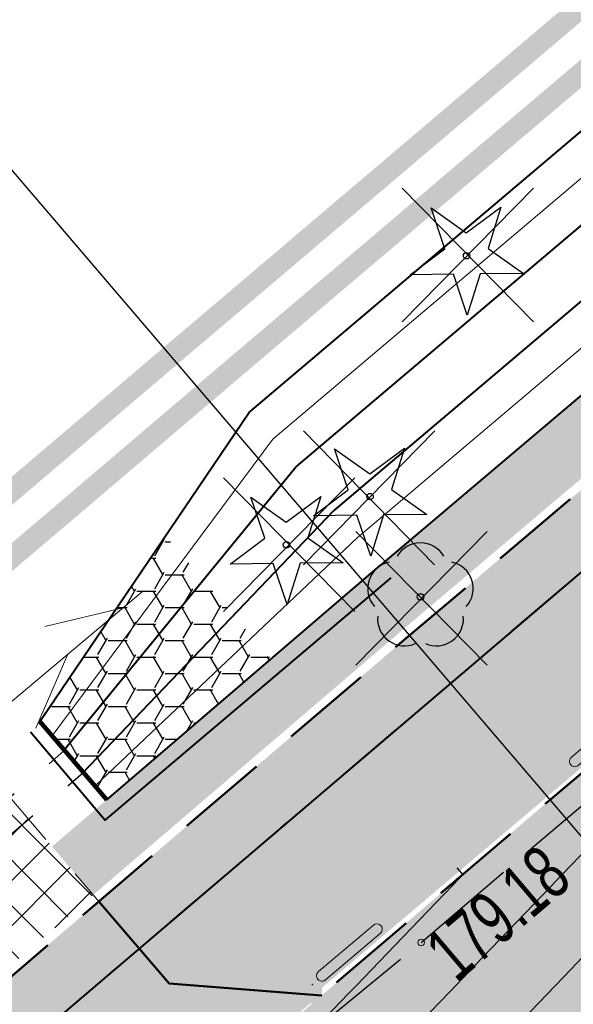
# Model space of a CAD drawing. Header units: metres. Extents: x 7429064 to 7431133, y 5709479 to 5714472.
# Tile 123 of 176: x 7429705 to 7429713, y 5710036 to 5710049. Entities that reach past the tile are written whole.
import ezdxf
from ezdxf.enums import TextEntityAlignment as Align

# ---------------------------------------------------------------- set-up
doc = ezdxf.new("R2010")
doc.units = ezdxf.units.M
for name, pattern in [('1', [0]), ('12', [3, 1, -1, 0, -1]), ('2_KTJZ01', [2, 1.5, -0.5]), ('3_KTJZ01', [2, 1.5, -0.5]), ('8_SUPT_01', [0]), ('DASHED', [19.049999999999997, 12.7, -6.349999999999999]), ('DASHED2', [0.375, 0.25, -0.125]), ('HIDDEN', [0.375, 0.25, -0.125]), ('KRESKOWA', [19.049999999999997, 12.7, -6.35])]:
    doc.linetypes.add(name, pattern=pattern)
for name, color, linetype, lineweight in [('_1_HECZ_BITUM', 7, 'DASHED2', 18), ('_1_KR_POBOCZA', 7, 'DASHED2', 20), ('_D_7_PAS DROGOWY-LINIA ROZGR TEREN INW', 222, 'HIDDEN', 50), ('_D_7_PAS DROGOWY_PODZIAL', 1, 'Continuous', 50), ('_D_7_TEREN NIEZBEDNY DLA OB_BUD', 252, 'HIDDEN', 50), ('_skarpy', 84, 'Continuous', 40), ('_skarpy umocnione', 202, 'Continuous', 25), ('_wycinka_ZUDP', 1, 'Continuous', 30), ('D_1_KOCIE OCZKA', 7, 'Continuous', 50), ('D_1_LINIA_PALISADA_60 CM', 5, 'Continuous', 50), ('Dr-przepust', 32, 'ZYGZAK', 30), ('gaPoziome', 7, 'Continuous', 30), ('GMINA_L_0', 252, '12', 35), ('KRAWĘŻNIK BETONOWY 12_25 WYN 0 CM', 250, 'DASHED', 50), ('KTJZ_L_0', 252, '2_KTJZ01', 30), ('Ogrodzenia proj', 200, 'OGRODZENIE2', 40), ('RTPW_T_1', 252, 'Continuous', 15), ('skarpa', 82, 'ŚLADY', 20), ('SUPT_L_0_a', 252, '8_SUPT_01', 18)]:
    doc.layers.add(name, color=color, linetype=linetype, lineweight=lineweight)
for name, color, linetype in [('_1_Mapa', 7, 'Continuous'), ('_1_X-REFY', 7, 'Continuous'), ('C-DROGI-SYTUACJA-ETYKIETY', 7, 'Continuous'), ('C-TEREN', 7, 'Continuous'), ('zzz.gaHSDomyslna', 7, 'Continuous')]:
    doc.layers.add(name, color=color, linetype=linetype)
doc.layers.add('_Brudnopis', color=22, linetype='Continuous', lineweight=50, plot=False)
doc.layers.add('D_2_HECZ_JEZDNIA KR3- NOWA KONSTRUKCJA', color=7, linetype='Continuous', lineweight=13, true_color=0x99e6ff, transparency=0.3)
doc.layers.add('D_2_HECZ_JEZDNIA KR3- NOWA KONSTRUKCJA G4', color=7, linetype='Continuous', lineweight=13, true_color=0xbdbdbd, transparency=0.3)
for name, color, linetype, lineweight, true_color in [('DZIALKA_L_0', 7, '1', 40, 0x008000), ('HECZ DROGI ROWEROWE', 7, 'Continuous', 13, 0xff8a8a), ('OBOP_T_0_a', 7, 'Continuous', 30, 0x008000), ('OBOP_T_1_a', 7, 'Continuous', 30, 0x008000)]:
    doc.layers.add(name, color=color, linetype=linetype, lineweight=lineweight, true_color=true_color)
doc.linetypes.add('OGRODZENIE2', pattern='A,6.35,-2.54,[132,ltypeshp.shx,S=2.54,R=0,X=-2.54,Y=0],-2.54,25.4', length=36.83)
doc.linetypes.add('ZYGZAK', pattern='A,0.00254,-5.08,[131,ltypeshp.shx,S=5.08,R=0,X=-5.08,Y=0],-10.16,[131,ltypeshp.shx,S=5.08,R=180,X=5.08,Y=0],-5.08', length=20.32254)
doc.linetypes.add('ŚLADY', pattern='A,3.81,[130,ltypeshp.shx,S=6.35,R=0,X=0,Y=0],3.81', length=7.62)

# ---------------------------------------------------------------- blocks, each defined once
blk = doc.blocks.new('A$C59100B2D')
at = {"layer": '_wycinka_ZUDP'}
for points in [[(0.7010042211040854, -0.7131571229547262), (-0.701004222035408, 0.7131571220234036)], [(-0.7004364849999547, -0.7131571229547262), (0.7010042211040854, 0.7131571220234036)]]:
    blk.add_lwpolyline(points, dxfattribs=at)
blk = doc.blocks.new('3_RTPW02')
at = {"linetype": 'Continuous'}
blk.add_circle((0, 0), 0.045, dxfattribs=at)
blk = doc.blocks.new('4_OBOP01_01')
at = {"linetype": 'Continuous'}
for p, q in [((-0.3012, 0.09375), (-0.4937, 0.6621)), ((-0.4937, 0.6621), (-0.0039, 0.31545)), ((-0.0039, 0.31545), (0.4771, 0.67415)), ((0.4771, 0.67415), (0.2988, 0.1012)), ((-0.78225, -0.26495), (-0.3012, 0.09375)), ((0.2988, 0.1012), (0.7886, -0.24545)), ((-0.18225, -0.2575), (-0.78225, -0.26495)), ((0.01025, -0.82585), (-0.18225, -0.2575)), ((0.1886, -0.2529), (0.01025, -0.82585)), ((0.7886, -0.24545), (0.1886, -0.2529))]:
    blk.add_line(p, q, dxfattribs=at)
blk.add_circle((0, 0), 0.045, dxfattribs=at)
blk = doc.blocks.new('4_OBOP02_01')
at = {"linetype": 'Continuous'}
blk.add_circle((0, 0), 0.045, dxfattribs=at)
for centre, radius, start, end in [((0, 0.3750563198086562), 0.3750000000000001, 30.14012428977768, 149.8598757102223), ((-0.3566585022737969, 0.1158924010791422), 0.375, 102.1444654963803, 221.8600234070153), ((0.3566585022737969, 0.1158924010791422), 0.375, 318.1399765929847, 77.85553450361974), ((-0.2204041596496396, -0.3033835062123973), 0.3750000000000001, 174.1481822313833, 293.8542284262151), ((0.2204041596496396, -0.3033835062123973), 0.3750000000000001, 246.145771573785, 5.851817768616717)]:
    blk.add_arc(centre, radius, start, end, dxfattribs=at)
blk = doc.blocks.new('X-ref_MDCP_Szara')
at = {"layer": 'DZIALKA_L_0', "linetype": '1'}
blk.add_line((7429836.45, 5710146.5), (7429660.24, 5709996.55), dxfattribs=at)
at = {"layer": 'GMINA_L_0', "linetype": '12'}
blk.add_line((7429660.24, 5709996.55), (7429836.45, 5710146.5), dxfattribs=at)
at = {"layer": 'KTJZ_L_0', "linetype": '3_KTJZ01'}
for p, q in [((7429710.93, 5710036.44), (7429734.06, 5710056.12)), ((7429687.8, 5710017.54), (7429710.93, 5710036.44))]:
    blk.add_line(p, q, dxfattribs=at)
at = {"layer": 'SUPT_L_0_a', "linetype": '8_SUPT_01'}
for p, q in [((7429703.231550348, 5710038.090650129), (7429707.062557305, 5710041.303652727)), ((7429705.706885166, 5710040.819242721), (7429706.794386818, 5710041.078742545)), ((7429705.583284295, 5710039.410440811), (7429706.028185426, 5710040.436142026))]:
    blk.add_line(p, q, dxfattribs=at)
at = {"layer": 'OBOP_T_0_a'}
for p in [(7429711.56, 5710045.96), (7429710.22, 5710042.62), (7429709.06, 5710041.95)]:
    blk.add_blockref('4_OBOP01_01', p, dxfattribs=at)
at = {"layer": 'OBOP_T_1_a'}
blk.add_blockref('4_OBOP02_01', (7429710.92, 5710041.23), dxfattribs=at)
at = {"layer": 'RTPW_T_1'}
blk.add_blockref('3_RTPW02', (7429710.93, 5710036.44), dxfattribs=at)
at = {"layer": 'RTPW_T_1', "width": 0.7}
blk.add_text('179.18', height=0.75, rotation=40.39258126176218, dxfattribs=at).set_placement((7429710.93, 5710036.44), align=Align.TOP_LEFT)
blk = doc.blocks.new('gaHSPos')
at = {"color": 0, "linetype": 'Continuous', "lineweight": 0}
blk.add_point((0, 0), dxfattribs=at)
blk = doc.blocks.new('*U230')
at = {"layer": 'zzz.gaHSDomyslna', "color": 140}
for points in [[(-1.993995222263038, 0.1548646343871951, 0.24, 0.24, 0), (-2.114951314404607, 0.1642587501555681, 0.24, 0.24, 0), (-2.686295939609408, 0.8318239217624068, 0.24, 0.24, 0)], [(0, 0, 0.24, 0.24, 0), (-0.9969976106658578, 0.07743231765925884, 0.24, 0.24, 0)]]:
    blk.add_lwpolyline(points, format="xyseb", dxfattribs=at)
at = {"color": 140}
for p in [(-3.090297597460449, 1.303863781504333), (0, 0)]:
    blk.add_blockref('gaHSPos', p, dxfattribs=at)
blk = doc.blocks.new('*U247')
at = {"layer": 'zzz.gaHSDomyslna', "color": 140}
for points in [[(5.240129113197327, 4.642784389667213, 0.12, 0.12, 0), (-0.07802770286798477, 0.0911684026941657, 0.12, 0.12, 0)], [(4.63644783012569, 3.810216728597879, 0.12, 0.12, 0), (5.396184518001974, 4.460447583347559, 0.12, 0.12, 0)], [(3.116974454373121, 2.509755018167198, 0.12, 0.12, 0), (3.876711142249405, 3.159985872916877, 0.12, 0.12, 0)], [(1.597501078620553, 1.209293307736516, 0.12, 0.12, 0), (2.357237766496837, 1.859524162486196, 0.12, 0.12, 0)], [(0.07802770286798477, -0.0911684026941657, 0.12, 0.12, 0), (0.8377643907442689, 0.5590624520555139, 0.12, 0.12, 0)]]:
    blk.add_lwpolyline(points, format="xyseb", dxfattribs=at)
at = {"color": 140}
for p in [(5.318156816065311, 4.551615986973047), (0, 0)]:
    blk.add_blockref('gaHSPos', p, dxfattribs=at)
blk = doc.blocks.new('*U217')
at = {"linetype": 'Continuous', "lineweight": 0}
h = blk.add_hatch(color=0, dxfattribs=at)
edge = h.paths.add_edge_path()
edge.add_ellipse((-0.3500000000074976, 0.5999999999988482), major_axis=(0, 0.6000000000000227), ratio=0.3333333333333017, start_angle=339.1790800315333, end_angle=685.935184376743)
edge.add_line((-0.2379739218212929, 1.097042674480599), (-0.2315602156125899, 1.156915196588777))
edge.add_line((-0.2315602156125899, 1.156915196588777), (0.004911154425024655, 0.6839724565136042))
edge.add_arc((-0.01717360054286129, 0.672930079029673), 0.02469150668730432, -6.423306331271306e-12, 26.56505117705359, ccw=False)
edge.add_line((0.007517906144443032, 0.6729300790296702), (0.00751790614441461, 0.4246915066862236))
edge.add_arc((0.03220941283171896, 0.4246915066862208), 0.02469150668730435, 179.9999999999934, 270)
edge.add_line((0.03220941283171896, 0.3999999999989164), (0.07602911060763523, 0.3999999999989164))
edge.add_arc((0.07602911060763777, 0.4246915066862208), 0.02469150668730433, 269.9999999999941, 290.3551038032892)
edge.add_line((0.08461774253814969, 0.4015418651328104), (0.1583063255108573, 0.4288806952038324))
edge.add_ellipse((0.349999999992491, 0.5999999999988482), major_axis=(0, 0.6000000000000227), ratio=0.3333333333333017, start_angle=106.5707346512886, end_angle=378.3143714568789)
edge.add_line((0.2871538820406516, 1.169608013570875), (0.2152697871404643, 1.519009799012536))
edge.add_line((0.2152697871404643, 1.519009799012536), (0.2505309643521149, 1.76523323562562))
edge.add_line((0.2505309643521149, 1.76523323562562), (0.256238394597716, 1.765233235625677))
edge.add_line((0.256238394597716, 1.765233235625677), (0.271304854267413, 1.807733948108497))
edge.add_line((0.271304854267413, 1.807733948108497), (0.271304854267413, 1.863168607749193))
edge.add_line((0.271304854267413, 1.863168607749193), (0.1430894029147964, 1.863168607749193))
edge.add_line((0.1430894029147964, 1.863168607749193), (0.1368954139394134, 1.807733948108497))
edge.add_line((0.1368954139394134, 1.807733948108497), (0.2025543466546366, 1.765233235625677))
edge.add_line((0.2025543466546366, 1.765233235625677), (0.1848099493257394, 1.641330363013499))
edge.add_line((0.1848099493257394, 1.641330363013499), (-0.1796683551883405, 1.6413303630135))
edge.add_line((-0.1796683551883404, 1.6413303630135), (-0.1591600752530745, 1.832776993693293))
edge.add_spline(control_points=[(-0.1591600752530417, 1.832776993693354), (-0.1570904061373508, 1.839129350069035), (-0.1468880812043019, 1.858757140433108), (-0.1198635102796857, 1.861324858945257), (-0.1004585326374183, 1.863168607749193)], knot_values=[0, 0, 0, 0, 0.02025019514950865, 0.07182179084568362, 0.07182179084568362, 0.07182179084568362, 0.07182179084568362], degree=3, periodic=0)
edge.add_line((-0.1004585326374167, 1.863168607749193), (-0.0500000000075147, 1.863168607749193))
edge.add_line((-0.0500000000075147, 1.863168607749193), (-0.0500000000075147, 1.999999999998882))
edge.add_line((-0.0500000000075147, 1.999999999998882), (-0.1309817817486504, 1.999999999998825))
edge.add_spline(control_points=[(-0.13098178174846, 1.999999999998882), (-0.1393453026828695, 1.998699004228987), (-0.1489517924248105, 1.994455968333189), (-0.1568901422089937, 1.989150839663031)], knot_values=[0.06748427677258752, 0.06748427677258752, 0.06748427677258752, 0.06748427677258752, 0.09373586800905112, 0.09373586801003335, 0.09373586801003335, 0.09373586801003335], degree=3, periodic=0)
edge.add_arc((-0.1158451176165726, 1.918452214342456), 0.08174955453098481, 120.1378761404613, 168.8932970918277)
edge.add_line((-0.1960635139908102, 1.934200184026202), (-0.2789103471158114, 1.160817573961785))
h.paths.add_polyline_path([(-0.1948081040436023, 1.499999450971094), (0.1645697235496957, 1.499999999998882), (0.04999999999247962, 0.6999999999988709), (-0.2221906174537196, 1.244381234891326)], flags=16)
edge = h.paths.add_edge_path(flags=16)
edge.add_ellipse((-0.3500000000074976, 0.5999999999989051), major_axis=(0, -0.4499999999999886), ratio=0.3500721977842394, start_angle=159.152613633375, end_angle=502.0815292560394, ccw=False)
edge.add_line((-0.293937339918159, 1.020539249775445), (-0.3245900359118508, 0.7343935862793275))
edge.add_arc((-0.3373168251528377, 0.7357569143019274), 0.0127996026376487, 322.797032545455, 353.88563826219, ccw=False)
edge.add_line((-0.3271219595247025, 0.7280177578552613), (-0.3593446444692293, 0.6855705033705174))
edge.add_arc((-0.3302445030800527, 0.6634799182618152), 0.03653508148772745, 142.7970325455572, 179.9999999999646)
edge.add_line((-0.3667795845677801, 0.6634799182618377), (-0.366779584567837, 0.5711774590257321))
edge.add_arc((-0.3539799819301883, 0.5711774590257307), 0.01279960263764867, 179.9999999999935, 270)
edge.add_line((-0.3539799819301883, 0.558377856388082), (-0.3459871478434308, 0.558377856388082))
edge.add_arc((-0.345987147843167, 0.5711774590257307), 0.01279960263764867, 269.9999999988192, 333.0194612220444)
edge.add_spline(control_points=[(-0.334580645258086, 0.5653704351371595), (-0.3223100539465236, 0.5894730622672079), (-0.3007053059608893, 0.6324936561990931), (-0.2827209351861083, 0.6805993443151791), (-0.2801993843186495, 0.7028830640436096), (-0.2800171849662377, 0.704565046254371)], knot_values=[0.007887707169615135, 0.007887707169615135, 0.007887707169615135, 0.007887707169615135, 0.08943091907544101, 0.1528578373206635, 0.1580227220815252, 0.1580227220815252, 0.1580227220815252, 0.1580227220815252], degree=3, periodic=0)
edge.add_line((-0.2800171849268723, 0.7045650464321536), (-0.2531900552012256, 0.9549987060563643))
edge = h.paths.add_edge_path(flags=16)
edge.add_line((0.195220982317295, 1.379012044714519), (0.2489608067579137, 1.117802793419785))
edge.add_ellipse((0.349999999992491, 0.5999999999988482), major_axis=(0, 0.6000000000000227), ratio=0.3333333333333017, start_angle=390.3443618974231, end_angle=440.4059317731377)
edge.add_line((0.1527973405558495, 0.6999999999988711), (0.09798099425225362, 0.6999999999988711))
edge.add_line((0.09798099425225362, 0.6999999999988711), (0.195220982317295, 1.379012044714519))
edge = h.paths.add_edge_path(flags=16)
edge.add_ellipse((0.349999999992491, 0.5999999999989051), major_axis=(0, -0.4499999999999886), ratio=0.3500721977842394, start_angle=290.13091183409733, end_angle=617.1604115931, ccw=False)
edge.add_line((0.2020913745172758, 0.4451251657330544), (0.3499999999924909, 0.4999999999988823))
edge.add_arc((0.2781116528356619, 0.5949437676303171), 0.1190892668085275, 307.1318264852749, 362.4333669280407)
edge.add_line((0.3970935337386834, 0.5999999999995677), (0.3970935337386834, 0.6753084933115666))
edge.add_arc((0.372402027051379, 0.6753084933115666), 0.02469150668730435, 0, 90)
edge.add_line((0.372402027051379, 0.699999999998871), (0.1964064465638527, 0.6999999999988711))
blk = doc.blocks.new('*U218')
at = {"linetype": 'Continuous', "lineweight": 0}
h = blk.add_hatch(color=0, dxfattribs=at)
edge = h.paths.add_edge_path()
edge.add_ellipse((-0.3500000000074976, 0.5999999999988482), major_axis=(0, 0.6000000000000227), ratio=0.3333333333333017, start_angle=339.1790800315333, end_angle=685.935184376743)
edge.add_line((-0.2379739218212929, 1.097042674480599), (-0.2315602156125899, 1.156915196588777))
edge.add_line((-0.2315602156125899, 1.156915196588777), (0.004911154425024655, 0.6839724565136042))
edge.add_arc((-0.01717360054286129, 0.672930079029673), 0.02469150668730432, -6.423306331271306e-12, 26.56505117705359, ccw=False)
edge.add_line((0.007517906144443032, 0.6729300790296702), (0.00751790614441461, 0.4246915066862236))
edge.add_arc((0.03220941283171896, 0.4246915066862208), 0.02469150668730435, 179.9999999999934, 270)
edge.add_line((0.03220941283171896, 0.3999999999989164), (0.07602911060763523, 0.3999999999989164))
edge.add_arc((0.07602911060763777, 0.4246915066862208), 0.02469150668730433, 269.9999999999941, 290.3551038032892)
edge.add_line((0.08461774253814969, 0.4015418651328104), (0.1583063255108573, 0.4288806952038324))
edge.add_ellipse((0.349999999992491, 0.5999999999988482), major_axis=(0, 0.6000000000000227), ratio=0.3333333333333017, start_angle=106.5707346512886, end_angle=378.3143714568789)
edge.add_line((0.2871538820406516, 1.169608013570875), (0.2152697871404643, 1.519009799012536))
edge.add_line((0.2152697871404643, 1.519009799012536), (0.2505309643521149, 1.76523323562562))
edge.add_line((0.2505309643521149, 1.76523323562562), (0.256238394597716, 1.765233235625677))
edge.add_line((0.256238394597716, 1.765233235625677), (0.271304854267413, 1.807733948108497))
edge.add_line((0.271304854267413, 1.807733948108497), (0.271304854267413, 1.863168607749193))
edge.add_line((0.271304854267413, 1.863168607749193), (0.1430894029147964, 1.863168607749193))
edge.add_line((0.1430894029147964, 1.863168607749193), (0.1368954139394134, 1.807733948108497))
edge.add_line((0.1368954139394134, 1.807733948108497), (0.2025543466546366, 1.765233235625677))
edge.add_line((0.2025543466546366, 1.765233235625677), (0.1848099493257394, 1.641330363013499))
edge.add_line((0.1848099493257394, 1.641330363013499), (-0.1796683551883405, 1.6413303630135))
edge.add_line((-0.1796683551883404, 1.6413303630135), (-0.1591600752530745, 1.832776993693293))
edge.add_spline(control_points=[(-0.1591600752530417, 1.832776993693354), (-0.1570904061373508, 1.839129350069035), (-0.1468880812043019, 1.858757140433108), (-0.1198635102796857, 1.861324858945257), (-0.1004585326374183, 1.863168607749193)], knot_values=[0, 0, 0, 0, 0.02025019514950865, 0.07182179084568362, 0.07182179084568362, 0.07182179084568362, 0.07182179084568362], degree=3, periodic=0)
edge.add_line((-0.1004585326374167, 1.863168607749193), (-0.0500000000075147, 1.863168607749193))
edge.add_line((-0.0500000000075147, 1.863168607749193), (-0.0500000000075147, 1.999999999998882))
edge.add_line((-0.0500000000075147, 1.999999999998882), (-0.1309817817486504, 1.999999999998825))
edge.add_spline(control_points=[(-0.13098178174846, 1.999999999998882), (-0.1393453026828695, 1.998699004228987), (-0.1489517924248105, 1.994455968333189), (-0.1568901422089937, 1.989150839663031)], knot_values=[0.06748427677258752, 0.06748427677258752, 0.06748427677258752, 0.06748427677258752, 0.09373586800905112, 0.09373586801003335, 0.09373586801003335, 0.09373586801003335], degree=3, periodic=0)
edge.add_arc((-0.1158451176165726, 1.918452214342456), 0.08174955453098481, 120.1378761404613, 168.8932970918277)
edge.add_line((-0.1960635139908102, 1.934200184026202), (-0.2789103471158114, 1.160817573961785))
h.paths.add_polyline_path([(-0.1948081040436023, 1.499999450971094), (0.1645697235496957, 1.499999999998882), (0.04999999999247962, 0.6999999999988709), (-0.2221906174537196, 1.244381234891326)], flags=16)
edge = h.paths.add_edge_path(flags=16)
edge.add_ellipse((-0.3500000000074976, 0.5999999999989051), major_axis=(0, -0.4499999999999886), ratio=0.3500721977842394, start_angle=159.152613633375, end_angle=502.0815292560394, ccw=False)
edge.add_line((-0.293937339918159, 1.020539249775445), (-0.3245900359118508, 0.7343935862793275))
edge.add_arc((-0.3373168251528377, 0.7357569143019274), 0.0127996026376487, 322.797032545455, 353.88563826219, ccw=False)
edge.add_line((-0.3271219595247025, 0.7280177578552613), (-0.3593446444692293, 0.6855705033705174))
edge.add_arc((-0.3302445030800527, 0.6634799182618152), 0.03653508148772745, 142.7970325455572, 179.9999999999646)
edge.add_line((-0.3667795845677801, 0.6634799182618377), (-0.366779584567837, 0.5711774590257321))
edge.add_arc((-0.3539799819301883, 0.5711774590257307), 0.01279960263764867, 179.9999999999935, 270)
edge.add_line((-0.3539799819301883, 0.558377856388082), (-0.3459871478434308, 0.558377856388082))
edge.add_arc((-0.345987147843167, 0.5711774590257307), 0.01279960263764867, 269.9999999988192, 333.0194612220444)
edge.add_spline(control_points=[(-0.334580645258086, 0.5653704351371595), (-0.3223100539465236, 0.5894730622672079), (-0.3007053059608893, 0.6324936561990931), (-0.2827209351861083, 0.6805993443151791), (-0.2801993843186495, 0.7028830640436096), (-0.2800171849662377, 0.704565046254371)], knot_values=[0.007887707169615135, 0.007887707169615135, 0.007887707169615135, 0.007887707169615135, 0.08943091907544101, 0.1528578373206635, 0.1580227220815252, 0.1580227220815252, 0.1580227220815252, 0.1580227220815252], degree=3, periodic=0)
edge.add_line((-0.2800171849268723, 0.7045650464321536), (-0.2531900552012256, 0.9549987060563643))
edge = h.paths.add_edge_path(flags=16)
edge.add_line((0.195220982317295, 1.379012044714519), (0.2489608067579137, 1.117802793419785))
edge.add_ellipse((0.349999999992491, 0.5999999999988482), major_axis=(0, 0.6000000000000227), ratio=0.3333333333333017, start_angle=390.3443618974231, end_angle=440.4059317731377)
edge.add_line((0.1527973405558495, 0.6999999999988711), (0.09798099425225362, 0.6999999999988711))
edge.add_line((0.09798099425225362, 0.6999999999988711), (0.195220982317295, 1.379012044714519))
edge = h.paths.add_edge_path(flags=16)
edge.add_ellipse((0.349999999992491, 0.5999999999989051), major_axis=(0, -0.4499999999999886), ratio=0.3500721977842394, start_angle=290.13091183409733, end_angle=617.1604115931, ccw=False)
edge.add_line((0.2020913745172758, 0.4451251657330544), (0.3499999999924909, 0.4999999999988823))
edge.add_arc((0.2781116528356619, 0.5949437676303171), 0.1190892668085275, 307.1318264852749, 362.4333669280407)
edge.add_line((0.3970935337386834, 0.5999999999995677), (0.3970935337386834, 0.6753084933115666))
edge.add_arc((0.372402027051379, 0.6753084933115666), 0.02469150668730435, 0, 90)
edge.add_line((0.372402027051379, 0.699999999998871), (0.1964064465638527, 0.6999999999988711))
blk = doc.blocks.new('*U208')
at = {"layer": 'zzz.gaHSDomyslna', "color": 140}
blk.add_lwpolyline([(0, 0, 0.24, 0.24, 0), (16.75256754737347, 14.18942784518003, 0.24, 0.24, 0)], format="xyseb", dxfattribs=at)
at = {"color": 140}
blk.add_blockref('gaHSPos', (0, 0), dxfattribs=at)
blk = doc.blocks.new('spearator')
at = {"layer": 'D_1_KOCIE OCZKA'}
h = blk.add_hatch(color=12, dxfattribs=at)
h.dxf.hatch_style = 1
edge = h.paths.add_edge_path()
edge.add_line((7429810.877451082, 5710121.625320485), (7429811.640892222, 5710122.271197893))
edge.add_arc((7429811.592451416, 5710122.328455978), 0.07499999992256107, 310.2314925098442, 490.2314925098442)
edge.add_line((7429811.54401061, 5710122.385714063), (7429810.78056947, 5710121.739836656))
edge.add_arc((7429810.829010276, 5710121.68257857), 0.07499999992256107, 130.2314925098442, 310.2314925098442)
at = {"layer": 'D_1_KOCIE OCZKA', "lineweight": 18, "flags": 128}
blk.add_lwpolyline([(7429810.877451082, 5710121.625320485), (7429811.640892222, 5710122.271197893, 0.9999999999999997), (7429811.54401061, 5710122.385714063), (7429810.78056947, 5710121.739836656, 1)], format="xyb", close=True, dxfattribs=at)
blk = doc.blocks.new('X-ref_SOR')
at = {"layer": 'D_1_KOCIE OCZKA'}
for p in [(-97.76700095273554, -82.73158310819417), (-101.2769870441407, -85.70454198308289)]:
    blk.add_blockref('spearator', p, dxfattribs=at)
at = {"layer": 'gaPoziome'}
for name, p in [('*U208', (7429709.419048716, 5710035.857625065)), ('*U230', (7429709.54831242, 5710035.705011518)), ('*U247', (7429704.100109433, 5710031.305342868))]:
    blk.add_blockref(name, p, dxfattribs=at)
at = {"layer": 'gaPoziome', "color": 140}
for name, p, rotation in [('*U218', (7429711.957793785, 5710040.715700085), 133.0520364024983), ('*U217', (7429709.83746832, 5710037.497275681), 308.4891535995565)]:
    blk.add_blockref(name, p, dxfattribs=dict(at, rotation=rotation))
blk = doc.blocks.new('x-ref_warstwice')
at = {"layer": 'C-TEREN', "color": 42, "linetype": 'HIDDEN', "lineweight": 25, "ltscale": 10}
for points, elevation in [([(7429712.187861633, 5710035.216135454), (7429712.672067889, 5710035.720636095), (7429712.907232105, 5710035.965656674), (7429713.367855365, 5710036.445585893)], 179.2400000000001), ([(7429710.903333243, 5710035.314989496), (7429711.326049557, 5710035.755422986), (7429711.777420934, 5710036.225712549), (7429712.021837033, 5710036.480372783), (7429712.496791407, 5710036.975233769), (7429712.717624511, 5710037.20532258), (7429712.881824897, 5710037.376405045), (7429713.266340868, 5710037.777037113)], 179.2200000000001)]:
    blk.add_lwpolyline(points, dxfattribs=dict(at, elevation=elevation))
at = {"layer": 'C-TEREN', "color": 46, "linetype": 'Continuous', "lineweight": 30, "elevation": 179.2000000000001}
blk.add_lwpolyline([(7429705.109518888, 5710030.715561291), (7429705.612016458, 5710031.239119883), (7429705.805306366, 5710031.440511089), (7429705.986325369, 5710031.629117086), (7429706.501093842, 5710032.165460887), (7429707.050757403, 5710032.738162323), (7429707.196881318, 5710032.890410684), (7429707.333728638, 5710033.032993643), (7429707.892668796, 5710033.615360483), (7429708.489498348, 5710034.237204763), (7429708.588456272, 5710034.34031028), (7429708.681131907, 5710034.4368702), (7429709.284243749, 5710035.065260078), (7429709.928239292, 5710035.736247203), (7429709.980031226, 5710035.790209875), (7429710.028535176, 5710035.840746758), (7429710.675818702, 5710036.515159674), (7429711.366980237, 5710037.235289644), (7429711.371606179, 5710037.240109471), (7429711.508088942, 5710037.382312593), (7429711.492783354, 5710037.400195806), (7429711.430061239, 5710037.473480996)], dxfattribs=at)
blk = doc.blocks.new('OŚ_Dąbrowskiego_1')
at = {"layer": 'C-DROGI-SYTUACJA-ETYKIETY', "color": 7, "linetype": 'Continuous', "lineweight": -3}
blk.add_line((7429714.262245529, 5710036.613411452), (7429698.00647415, 5710055.60682865), dxfattribs=at)

msp = doc.modelspace()

# ---------------------------------------------------------------- hatches: boundary and pattern name
at = {"layer": '_1_HECZ_BITUM', "transparency": 33554687}
h = msp.add_hatch(dxfattribs=at)
h.set_pattern_fill('ANSI37', color=256, scale=0.14)
h.set_pattern_definition([(45, (0, 0), (-0.3143089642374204, 0.3143089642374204), []), (135, (0, 0), (-0.3143089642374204, -0.3143089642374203), [])])
h.paths.add_polyline_path([(7429703.341042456, 5710034.499121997), (7429706.379987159, 5710037.100043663), (7429704.910871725, 5710038.816573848), (7429701.871965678, 5710036.215685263)])
at = {"layer": '_skarpy umocnione'}
h = msp.add_hatch(dxfattribs=at)
h.set_pattern_fill('HONEY', color=256, scale=0.083)
h.set_pattern_definition([(0, (3584.210508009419, 6804.084287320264), (0.3952875, 0.228219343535), [0.263525, -0.52705]), (120, (3584.210508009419, 6804.084287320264), (-0.3952874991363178, 0.2282193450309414), [0.2635249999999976, -0.5270499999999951]), (59.99999999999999, (3584.210508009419, 6804.084287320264), (8.636821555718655e-10, 0.4564386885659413), [-0.52705, 0.263525])])
h.paths.add_polyline_path([(7429705.63880897, 5710039.503959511), (7429707.382858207, 5710042.079939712), (7429708.846730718, 5710040.369535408), (7429706.567520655, 5710038.418842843)])
at = {"layer": 'D_2_HECZ_JEZDNIA KR3- NOWA KONSTRUKCJA'}
h = msp.add_hatch(color=256, dxfattribs=at)
h.dxf.hatch_style = 1
edge = h.paths.add_edge_path()
edge.add_arc((7429610.556889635, 5709990.46923513), 29.99999861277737, 310.5590095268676, 314.2935338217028)
edge.add_arc((7429610.556888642, 5709990.46923619), 30.00000006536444, 314.2935337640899, 325.3941215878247)
edge.add_line((7429635.249231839, 5709973.431390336), (7429635.899462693, 5709972.671653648))
edge.add_line((7429635.899462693, 5709972.671653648), (7429667.701526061, 5709999.889876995))
edge.add_line((7429667.701526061, 5709999.889876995), (7429675.245703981, 5710006.346663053))
edge.add_line((7429675.245703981, 5710006.346663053), (7429712.724461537, 5710038.423361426))
edge.add_line((7429712.724461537, 5710038.423361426), (7429823.827837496, 5710132.378343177))
edge.add_line((7429823.827837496, 5710132.378343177), (7429834.315813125, 5710141.376936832))
edge.add_line((7429834.315813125, 5710141.376936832), (7429846.15596758, 5710151.52385914))
edge.add_line((7429846.15596758, 5710151.52385914), (7429850.098715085, 5710146.734336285))
edge.add_line((7429850.098715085, 5710146.734336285), (7429838.187410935, 5710136.849500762))
edge.add_line((7429838.187410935, 5710136.849500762), (7429827.698218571, 5710127.83294208))
edge.add_line((7429827.698218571, 5710127.83294208), (7429716.61281809, 5710033.853790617))
edge.add_line((7429716.61281809, 5710033.853790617), (7429633.474415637, 5709962.698671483))
edge.add_arc((7429636.725569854, 5709958.899988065), 4.999999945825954, 130.5590092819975, 193.2570782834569)
edge.add_line((7429631.858815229, 5709957.753384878), (7429636.051367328, 5709939.958106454))
edge.add_line((7429636.051367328, 5709939.958106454), (7429630.652871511, 5709938.888124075))
edge.add_line((7429630.652871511, 5709938.888124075), (7429629.490782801, 5709943.820607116))
edge.add_arc((7429623.650677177, 5709942.444683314), 6.000000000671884, 13.2570779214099, 130.559009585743)
edge.add_line((7429619.749292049, 5709947.003103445), (7429619.729414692, 5709946.986091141))
edge.add_line((7429619.729414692, 5709946.986091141), (7429617.778722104, 5709949.265301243))
edge.add_line((7429617.778722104, 5709949.265301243), (7429606.382671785, 5709939.511838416))
edge.add_line((7429606.382671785, 5709939.511838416), (7429594.27418418, 5709929.148626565))
edge.add_line((7429594.27418418, 5709929.148626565), (7429594.825160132, 5709928.314105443))
edge.add_line((7429594.825160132, 5709928.314105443), (7429589.707653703, 5709924.935373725))
edge.add_arc((7429606.236932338, 5709899.899740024), 30.00000011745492, 123.4339931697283, 130.5590095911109)
edge.add_line((7429586.73000662, 5709922.691840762), (7429529.229865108, 5709873.479571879))
edge.add_line((7429529.229865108, 5709873.479571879), (7429502.178954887, 5709850.342924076))
edge.add_line((7429502.178954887, 5709850.342924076), (7429339.522881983, 5709712.330120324))
edge.add_arc((7429194.82248072, 5709882.942299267), 223.7112463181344, 294.6653319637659, 310.3021000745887, ccw=False)
edge.add_arc((7429190.303822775, 5709894.737223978), 236.3171344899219, 290.79615437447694, 294.4675271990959, ccw=False)
edge.add_line((7429274.206854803, 5709673.816266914), (7429245.41, 5709663.13))
edge.add_line((7429245.41, 5709663.13), (7429242.105663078, 5709661.907425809))
edge.add_line((7429242.105663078, 5709661.907425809), (7429240.353704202, 5709666.716988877))
edge.add_line((7429240.353704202, 5709666.716988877), (7429244.254478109, 5709668.201402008))
edge.add_line((7429244.254478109, 5709668.201402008), (7429272.082346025, 5709679.427546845))
edge.add_arc((7429195.245944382, 5709882.368837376), 217.0000000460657, 290.7373643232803, 310.3144258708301)
edge.add_line((7429335.640991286, 5709716.905153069), (7429500.355099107, 5709856.664188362))
edge.add_line((7429500.355099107, 5709856.664188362), (7429629.269135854, 5709966.996999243))
edge.add_line((7429629.269135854, 5709966.996999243), (7429630.063814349, 5709967.677135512))
at = {"layer": 'D_2_HECZ_JEZDNIA KR3- NOWA KONSTRUKCJA G4'}
h = msp.add_hatch(color=256, dxfattribs=at)
h.dxf.hatch_style = 1
edge = h.paths.add_edge_path()
edge.add_line((7429710.702516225, 5710040.799538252), (7429726.776484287, 5710054.398245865))
edge.add_arc((7429722.025136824, 5710052.841101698), 5.00000006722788, 18.14535948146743, 28.69453331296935)
edge.add_line((7429726.411096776, 5710055.241800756), (7429710.367348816, 5710041.668659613))
edge.add_line((7429710.367348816, 5710041.668659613), (7429705.807555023, 5710037.768879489))
edge.add_line((7429705.807555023, 5710037.768879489), (7429706.37998716, 5710037.100043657))
edge.add_line((7429706.37998716, 5710037.100043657), (7429710.702516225, 5710040.799538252))
at = {"layer": 'HECZ DROGI ROWEROWE'}
h = msp.add_hatch(color=256, dxfattribs=at)
h.dxf.hatch_style = 1
edge = h.paths.add_edge_path()
edge.add_arc((7429796.819700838, 5710136.432689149), 20.40416797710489, 308.0321727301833, 334.2528184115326)
edge.add_arc((7429835.930497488, 5710116.89688608), 23.31795413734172, 143.789652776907, 152.7623535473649, ccw=False)
edge.add_arc((7429839.324960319, 5710112.767127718), 28.52732187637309, 132.1511209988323, 141.1238217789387, ccw=False)
edge.add_line((7429820.180606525, 5710133.916638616), (7429834.124191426, 5710145.713024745))
edge.add_arc((7429837.353578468, 5710141.895819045), 5.000000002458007, 102.01539828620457, 130.2314924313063, ccw=False)
edge.add_line((7429836.312705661, 5710146.786277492), (7429842.062606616, 5710148.010071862))
edge.add_line((7429842.062606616, 5710148.010071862), (7429845.234178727, 5710150.729899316))
edge.add_line((7429845.234178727, 5710150.729899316), (7429843.044890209, 5710150.26393669))
edge.add_arc((7429842.628541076, 5710152.220120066), 2.000000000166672, 169.0595867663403, 282.01539860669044, ccw=False)
edge.add_line((7429840.664890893, 5710152.599696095), (7429846.907573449, 5710184.89479323))
edge.add_arc((7429848.380311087, 5710184.610111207), 1.500000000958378, 109.3988305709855, 169.0595867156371, ccw=False)
edge.add_line((7429847.882098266, 5710186.024955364), (7429848.854093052, 5710186.367226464))
edge.add_line((7429848.854093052, 5710186.367226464), (7429847.264566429, 5710191.423890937))
edge.add_line((7429847.264566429, 5710191.423890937), (7429846.902664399, 5710192.478548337))
edge.add_line((7429846.902664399, 5710192.478548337), (7429845.675039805, 5710198.448585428))
edge.add_arc((7429825.957873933, 5710195.082454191), 20.00243658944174, -10.939142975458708, 9.688181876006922, ccw=False)
edge.add_line((7429845.596852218, 5710191.286666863), (7429839.402578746, 5710159.242003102))
edge.add_arc((7429819.766076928, 5710163.037763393), 19.9999999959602, 310.2314924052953, 349.0595867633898, ccw=False)
edge.add_line((7429832.683625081, 5710147.768940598), (7429817.639926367, 5710135.041849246))
edge.add_arc((7429832.495106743, 5710117.482703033), 22.99999999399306, 130.2314924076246, 151.7603968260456)
edge.add_arc((7429794.613112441, 5710137.828575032), 20.00000000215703, 310.2314924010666, 331.76039682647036, ccw=False)
edge.add_line((7429807.530660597, 5710122.559752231), (7429710.78028326, 5710040.708146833))
edge.add_line((7429710.78028326, 5710040.708146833), (7429674.341489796, 5710009.521515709))
edge.add_arc((7429663.287565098, 5710022.437039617), 17.00000026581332, 303.4339933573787, 310.5590095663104, ccw=False)
edge.add_line((7429672.654156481, 5710008.250180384), (7429665.174772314, 5710003.312065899))
edge.add_arc((7429654.155253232, 5710020.002488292), 20.00000001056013, 287.25233121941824, 303.4339932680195, ccw=False)
edge.add_line((7429660.086861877, 5710000.902330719), (7429655.395687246, 5709999.445472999))
edge.add_arc((7429662.068746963, 5709977.95779574), 22.49999999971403, 107.2523312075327, 130.5590096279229)
edge.add_line((7429647.43855272, 5709995.051871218), (7429638.423894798, 5709987.336555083))
edge.add_arc((7429653.054089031, 5709970.2424796), 22.49999999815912, 130.5590096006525, 144.5952530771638)
edge.add_line((7429634.714793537, 5709983.277825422), (7429621.961912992, 5709965.306093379))
edge.add_arc((7429606.363956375, 5709977.008817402), 19.50000000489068, 310.55900961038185, 323.12009690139, ccw=False)
edge.add_line((7429619.04345805, 5709962.19395198), (7429498.409271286, 5709858.947561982))
edge.add_line((7429498.409271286, 5709858.947561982), (7429409.746698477, 5709783.717845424))
edge.add_line((7429409.746698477, 5709783.717845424), (7429333.700045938, 5709719.192669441))
edge.add_arc((7429195.245944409, 5709882.368837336), 213.9999999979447, 294.99293756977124, 310.31442587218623, ccw=False)
edge.add_line((7429285.662344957, 5709688.407824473), (7429286.787363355, 5709685.755030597))
edge.add_arc((7429195.2162162, 5709882.430203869), 216.9479171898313, 294.9664921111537, 310.3105313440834)
edge.add_line((7429335.566321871, 5709716.99669272), (7429500.277265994, 5709856.755523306))
edge.add_line((7429500.277265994, 5709856.755523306), (7429621.379875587, 5709960.402819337))
edge.add_line((7429621.379875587, 5709960.402819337), (7429627.625099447, 5709965.747878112))
edge.add_line((7429627.625099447, 5709965.747878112), (7429629.90357192, 5709967.697939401))
edge.add_line((7429629.90357192, 5709967.697939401), (7429629.179066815, 5709968.528973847))
edge.add_arc((7429630.686600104, 5709969.843258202), 1.99999999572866, 144.5952529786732, 221.0822816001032, ccw=False)
edge.add_line((7429629.05644051, 5709971.001955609), (7429636.752493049, 5709981.82945368))
edge.add_arc((7429653.054089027, 5709970.242479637), 19.99999997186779, 130.5590096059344, 144.5952530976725, ccw=False)
edge.add_line((7429640.049471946, 5709985.437213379), (7429649.631219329, 5709993.620104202))
edge.add_arc((7429662.068746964, 5709977.957795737), 20.00000000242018, 107.2523312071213, 128.4532876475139, ccw=False)
edge.add_line((7429656.137138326, 5709997.057953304), (7429665.185157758, 5709999.867841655))
edge.add_line((7429665.185157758, 5709999.867841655), (7429673.721413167, 5710005.503734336))
edge.add_arc((7429657.258251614, 5710030.439225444), 29.88000008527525, 303.4339932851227, 310.5590095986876)
edge.add_line((7429676.687149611, 5710007.738293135), (7429712.639886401, 5710038.508993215))
edge.add_line((7429712.639886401, 5710038.508993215), (7429809.390816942, 5710120.361066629))
edge.add_line((7429809.390816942, 5710120.361066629), (7429809.390787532, 5710120.361041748))

# ---------------------------------------------------------------- linework, layer by layer
at = {"layer": '_1_KR_POBOCZA', "color": 5, "ltscale": 5, "flags": 128}
msp.add_lwpolyline([(7429704.910871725, 5710038.816573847), (7429706.458014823, 5710037.008875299)], dxfattribs=at)
at = {"layer": '_Brudnopis', "flags": 128}
msp.add_lwpolyline([(7429709.54831242, 5710035.705011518), (7429707.433361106, 5710035.869270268), (7429706.458014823, 5710037.008875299)], dxfattribs=at)
at = {"layer": '_D_7_PAS DROGOWY-LINIA ROZGR TEREN INW', "ltscale": 10, "const_width": 0.3, "flags": 128}
msp.add_lwpolyline([(7429287.498083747, 5709689.141206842), (7429307.710328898, 5709696.947915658), (7429435.697998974, 5709805.840409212), (7429660.078000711, 5709996.740410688), (7429836.287980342, 5710146.690393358)], dxfattribs=at)
at = {"layer": '_D_7_PAS DROGOWY_PODZIAL', "ltscale": 0.2, "const_width": 0.3, "flags": 128}
msp.add_lwpolyline([(7429838.787736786, 5710158.69944681), (7429835.060550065, 5710151.866820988), (7429707.928821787, 5710044.059165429), (7429670.33646098, 5710012.082675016), (7429661.685038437, 5710006.163007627), (7429648.718433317, 5710002.136191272), (7429632.935415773, 5709988.628083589), (7429615.788923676, 5709965.39743204), (7429495.458099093, 5709862.41067864), (7429330.756278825, 5709722.662069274), (7429319.401743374, 5709713.683805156), (7429307.84155068, 5709705.757592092), (7429296.805838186, 5709699.188897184), (7429282.8456928, 5709692.117459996), (7429269.348606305, 5709686.304179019), (7429250.20040062, 5709678.579529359), (7429239.823858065, 5709670.459676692)], dxfattribs=at)
at = {"layer": '_D_7_TEREN NIEZBEDNY DLA OB_BUD', "ltscale": 10, "const_width": 0.3, "flags": 128}
msp.add_lwpolyline([(7429838.642351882, 5710133.498037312), (7429838.163073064, 5710130.983410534), (7429669.785270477, 5709988.069796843), (7429674.220854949, 5709982.832848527), (7429665.131800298, 5709974.906125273), (7429667.704814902, 5709971.870777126), (7429662.832482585, 5709967.707329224), (7429665.636921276, 5709964.49370197), (7429637.108761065, 5709939.516176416), (7429616.43791595, 5709933.990754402), (7429410.711229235, 5709758.424593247), (7429398.459990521, 5709756.96470503), (7429363.724530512, 5709727.377020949), (7429364.496967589, 5709726.485040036), (7429330.156663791, 5709696.304430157), (7429317.553253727, 5709687.47546742), (7429303.139099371, 5709679.240254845), (7429296.402039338, 5709677.454326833), (7429295.853558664, 5709678.754848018), (7429285.213308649, 5709675.171013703), (7429285.467953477, 5709665.629088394), (7429278.468709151, 5709665.469623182), (7429278.346584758, 5709670.061176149), (7429254.481179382, 5709660.886617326), (7429229.936526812, 5709651.367794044), (7429224.487494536, 5709665.833466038), (7429244.657148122, 5709675.130668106), (7429249.846855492, 5709679.191718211), (7429269.079177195, 5709686.950301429), (7429282.548797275, 5709692.751752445), (7429296.468274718, 5709699.802589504), (7429307.464225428, 5709706.347617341), (7429318.986254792, 5709714.247663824), (7429330.312616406, 5709723.203650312), (7429495.004072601, 5709862.943465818), (7429615.273122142, 5709965.877348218), (7429632.419614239, 5709989.107999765), (7429648.372953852, 5710002.76187988), (7429661.376752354, 5710006.800246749), (7429669.910876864, 5710012.639653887), (7429707.475683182, 5710044.592706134), (7429834.50843472, 5710152.316429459), (7429838.121089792, 5710158.939097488), (7429844.754843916, 5710193.280299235), (7429843.741113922, 5710206.480357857), (7429852.313614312, 5710203.59832983), (7429849.367696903, 5710188.375013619), (7429850.22684329, 5710185.684410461), (7429848.746129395, 5710185.163002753), (7429846.827250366, 5710175.247007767), (7429842.580241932, 5710153.28258802), (7429856.534014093, 5710164.104263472), (7429864.198789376, 5710154.590130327)], close=True, dxfattribs=at)
at = {"layer": '_skarpy', "flags": 128}
for points in [[(7429723.152151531, 5710056.152310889), (7429708.546672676, 5710043.795957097)], [(7429723.798434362, 5710055.389212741), (7429709.196914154, 5710043.036207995)], [(7429724.315460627, 5710054.778734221), (7429709.717107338, 5710042.428408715)], [(7429724.961743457, 5710054.015636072), (7429710.367348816, 5710041.668659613)], [(7429705.63880897, 5710039.503959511), (7429708.5455577, 5710043.797259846)], [(7429705.977774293, 5710039.107908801), (7429709.196914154, 5710043.036207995)], [(7429706.2332534, 5710038.790473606), (7429709.717107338, 5710042.428408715)], [(7429706.567520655, 5710038.418842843), (7429710.367348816, 5710041.668659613)]]:
    msp.add_lwpolyline(points, dxfattribs=at)
at = {"layer": 'D_1_LINIA_PALISADA_60 CM', "lineweight": 100, "flags": 128}
msp.add_lwpolyline([(7429705.63880897, 5710039.503959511), (7429706.567520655, 5710038.418842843)], dxfattribs=at)
at = {"layer": 'Dr-przepust', "color": 26, "linetype": 'KRESKOWA', "ltscale": 0.1}
for points in [[(7429701.422595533, 5710035.202736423), (7429705.973161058, 5710039.094368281)], [(7429701.68257099, 5710034.89874175), (7429706.233136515, 5710038.790373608)]]:
    msp.add_lwpolyline(points, dxfattribs=at)
at = {"layer": 'KRAWĘŻNIK BETONOWY 12_25 WYN 0 CM', "ltscale": 0.1, "flags": 128}
msp.add_lwpolyline([(7429807.530660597, 5710122.559752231), (7429790.863206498, 5710108.458950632), (7429710.78028326, 5710040.708146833), (7429674.341489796, 5710009.521515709, -0.03109876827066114), (7429672.654156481, 5710008.250180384), (7429665.174772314, 5710003.312065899, -0.07072338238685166), (7429660.086861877, 5710000.902330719), (7429655.395687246, 5709999.445472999, 0.1020465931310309), (7429647.43855272, 5709995.051871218), (7429638.423894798, 5709987.336555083, 0.06132135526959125), (7429634.714793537, 5709983.277825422), (7429622.219286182, 5709965.698023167)], format="xyb", dxfattribs=at)
msp.add_lwpolyline([(7429725.254523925, 5710049.023896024), (7429712.724461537, 5710038.423361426), (7429698.785608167, 5710026.49360643)], dxfattribs=at)
at = {"layer": 'Ogrodzenia proj', "ltscale": 0.05, "flags": 128}
msp.add_lwpolyline([(7429705.510604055, 5710039.358484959), (7429706.544007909, 5710038.136979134), (7429710.513901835, 5710041.495541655)], dxfattribs=at)
at = {"layer": 'skarpa', "ltscale": 0.04}
for points in [[(7429723.475292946, 5710055.770761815), (7429708.871793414, 5710043.416082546)], [(7429724.638602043, 5710054.397185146), (7429710.042228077, 5710042.048534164)], [(7429705.8096469, 5710039.304350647), (7429708.871793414, 5710043.416082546)], [(7429706.405029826, 5710038.608834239), (7429710.042228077, 5710042.048534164)]]:
    msp.add_lwpolyline(points, dxfattribs=at)

# ---------------------------------------------------------------- block references
at = {"layer": '_1_Mapa'}
msp.add_blockref('X-ref_MDCP_Szara', (0, 0), dxfattribs=at)
at = {"layer": '_1_X-REFY'}
for name in ['X-ref_SOR', 'OŚ_Dąbrowskiego_1', 'x-ref_warstwice']:
    msp.add_blockref(name, (0, 0), dxfattribs=at)
at = {"layer": '_wycinka_ZUDP', "xscale": -1.3, "yscale": 1.3, "zscale": 1.3}
for p in [(7429711.575746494, 5710045.968985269), (7429710.205926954, 5710042.603100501), (7429709.099965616, 5710041.953796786), (7429710.932924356, 5710041.211747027)]:
    msp.add_blockref('A$C59100B2D', p, dxfattribs=at)

doc.saveas('drawing.dxf')
